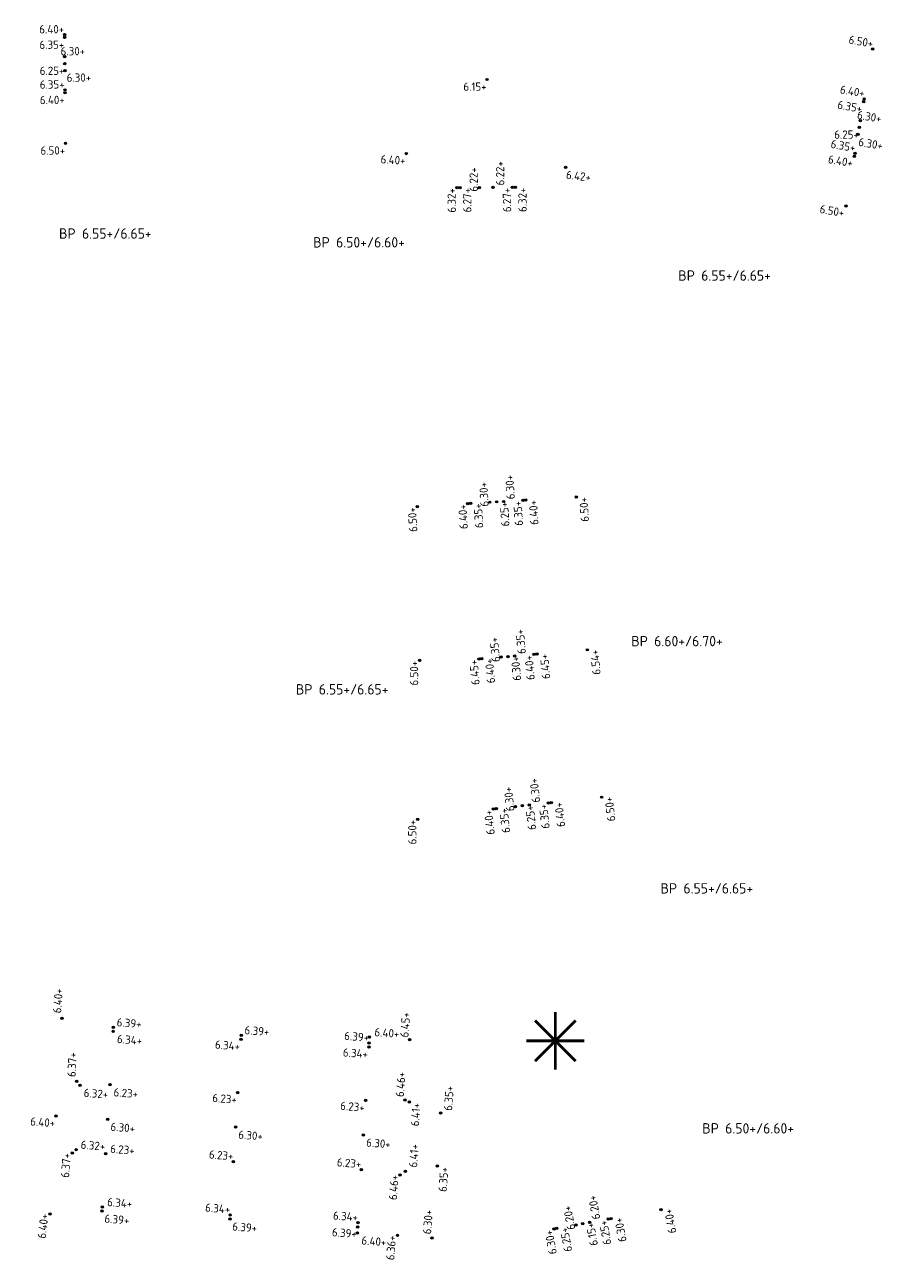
# Model space of a CAD drawing. Extents: x 168267 to 168723, y 448732 to 449595.
# Tile 11 of 32: x 168523 to 168598, y 448827 to 448934. Entities that reach past the tile are written whole.
import ezdxf
from ezdxf.enums import TextEntityAlignment as Align

# ---------------------------------------------------------------- set-up
doc = ezdxf.new("R2010")
doc.units = 0
doc.header["$MEASUREMENT"] = 0
for name, color, linetype, lineweight in [('N-PV-OG-SP_PEIL_0200_BOUWPEIL-T', 30, 'Continuous', 0), ('N-PV-OG-SP_PEIL_0500_KAVELPEIL-S', 140, 'Continuous', 0), ('N-PV-OG-SP_PEIL_0500_WEGPEIL-S', 210, 'Continuous', 0), ('N-PV-OG-SP_PEIL_0500_WEGPEIL_GOOT-S', 190, 'Continuous', 0), ('N-PV-OG-SP_PEIL_BOUWPEIL-S', 30, 'Continuous', 0), ('N-PV-VH-DREMPEL-S', 30, 'Continuous', 25)]:
    doc.layers.add(name, color=color, linetype=linetype, lineweight=lineweight)
doc.styles.add('NLCS-ISO', font='NLCS-ISO.ttf')

# ---------------------------------------------------------------- blocks, each defined once
blk = doc.blocks.new('*U7')
h = blk.add_hatch(color=256)
h.dxf.hatch_style = 1
edge = h.paths.add_edge_path()
edge.add_arc((0, 0), 0.25, 0, 360)
blk.add_circle((0, 0), 0.25)
at = {"ltscale": 0.1, "style": 'NLCS-ISO'}
blk.add_attdef('NAP', text='', height=1.8, dxfattribs=at).set_placement((-0.09233719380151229, -2.986305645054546), align=Align.BOTTOM_RIGHT)
blk = doc.blocks.new('*U18')
h = blk.add_hatch(color=256)
h.dxf.hatch_style = 1
edge = h.paths.add_edge_path()
edge.add_arc((0, 0), 0.25, 0, 360)
blk.add_circle((0, 0), 0.25)
at = {"ltscale": 0.1, "style": 'NLCS-ISO'}
blk.add_attdef('NAP', text='', height=1.8, dxfattribs=at).set_placement((-0.0923371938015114, -0.2536943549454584), align=Align.BOTTOM_RIGHT)
blk = doc.blocks.new('*U19')
h = blk.add_hatch(color=256)
h.dxf.hatch_style = 1
edge = h.paths.add_edge_path()
edge.add_arc((0, 0), 0.25, 0, 360)
blk.add_circle((0, 0), 0.25)
at = {"ltscale": 0.1, "style": 'NLCS-ISO'}
blk.add_attdef('NAP', text='', height=1.8, dxfattribs=at).set_placement((4.412337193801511, -0.2536943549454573), align=Align.BOTTOM_RIGHT)
blk = doc.blocks.new('*U3')
h = blk.add_hatch(color=256)
h.dxf.hatch_style = 1
edge = h.paths.add_edge_path()
edge.add_arc((0, 0), 0.25, 0, 360)
blk.add_circle((0, 0), 0.25)
at = {"ltscale": 0.1, "style": 'NLCS-ISO'}
blk.add_attdef('NAP', text='', height=1.8, dxfattribs=at).set_placement((-0.09233719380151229, -2.986305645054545), align=Align.BOTTOM_RIGHT)
blk = doc.blocks.new('*U4')
h = blk.add_hatch(color=256)
h.dxf.hatch_style = 1
edge = h.paths.add_edge_path()
edge.add_arc((0, 0), 0.25, 0, 360)
blk.add_circle((0, 0), 0.25)
at = {"ltscale": 0.1, "style": 'NLCS-ISO'}
blk.add_attdef('NAP', text='', height=1.8, dxfattribs=at).set_placement((4.412337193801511, -0.2536943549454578), align=Align.BOTTOM_RIGHT)
blk = doc.blocks.new('*U5')
h = blk.add_hatch(color=256)
h.dxf.hatch_style = 1
edge = h.paths.add_edge_path()
edge.add_arc((0, 0), 0.25, 0, 360)
blk.add_circle((0, 0), 0.25)
at = {"ltscale": 0.1, "style": 'NLCS-ISO'}
blk.add_attdef('NAP', text='', height=1.8, dxfattribs=at).set_placement((4.412337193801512, -2.986305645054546), align=Align.BOTTOM_RIGHT)
blk = doc.blocks.new('SOG-PEIL_HD-SO')
h = blk.add_hatch(color=256)
h.dxf.hatch_style = 1
edge = h.paths.add_edge_path()
edge.add_arc((0, 0), 0.25, 0, 360)
blk.add_circle((0, 0), 0.25)
at = {"ltscale": 0.1, "style": 'NLCS-ISO'}
blk.add_attdef('NAP', text='', height=1.8, dxfattribs=at).set_placement((-0.0923371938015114, -0.2536943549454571), align=Align.BOTTOM_RIGHT)
blk = doc.blocks.new('SOG-PEIL_BOUWPEIL-SO')
at = {"layer": 'Defpoints'}
blk.add_point((0, 0), dxfattribs=at)
at = {"layer": 'N-PV-OG-SP_PEIL_0200_BOUWPEIL-T', "style": 'NLCS-ISO'}
for tag, p in [('BOUWPEIL-DEF', (-4.400687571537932e-16, 0)), ('BOUWPEIL-SP', (-7.267471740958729e-17, 0))]:
    blk.add_attdef(tag, text='', height=0.9, dxfattribs=at).set_placement(p, align=Align.MIDDLE)
blk = doc.blocks.new('*U25')
h = blk.add_hatch(color=256)
h.dxf.hatch_style = 1
edge = h.paths.add_edge_path()
edge.add_arc((0, 0), 0.25, 0, 360)
blk.add_circle((0, 0), 0.25)
at = {"ltscale": 0.1, "style": 'NLCS-ISO'}
blk.add_attdef('NAP', text='', height=1.8, dxfattribs=at).set_placement((-0.0923371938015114, -0.2536943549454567), align=Align.BOTTOM_RIGHT)
blk = doc.blocks.new('*U22')
h = blk.add_hatch(color=256)
h.dxf.hatch_style = 1
edge = h.paths.add_edge_path()
edge.add_arc((0, 0), 0.25, 0, 360)
blk.add_circle((0, 0), 0.25)
at = {"ltscale": 0.1, "style": 'NLCS-ISO'}
blk.add_attdef('NAP', text='', height=1.8, dxfattribs=at).set_placement((-0.09233719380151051, -2.986305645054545), align=Align.BOTTOM_RIGHT)
blk = doc.blocks.new('*U20')
h = blk.add_hatch(color=256)
h.dxf.hatch_style = 1
edge = h.paths.add_edge_path()
edge.add_arc((0, 0), 0.25, 0, 360)
blk.add_circle((0, 0), 0.25)
at = {"ltscale": 0.1, "style": 'NLCS-ISO'}
blk.add_attdef('NAP', text='', height=1.8, dxfattribs=at).set_placement((4.41233719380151, -2.986305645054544), align=Align.BOTTOM_RIGHT)
blk = doc.blocks.new('*U21')
h = blk.add_hatch(color=256)
h.dxf.hatch_style = 1
edge = h.paths.add_edge_path()
edge.add_arc((0, 0), 0.25, 0, 360)
blk.add_circle((0, 0), 0.25)
at = {"ltscale": 0.1, "style": 'NLCS-ISO'}
blk.add_attdef('NAP', text='', height=1.8, dxfattribs=at).set_placement((4.41233719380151, -2.986305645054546), align=Align.BOTTOM_RIGHT)
blk = doc.blocks.new('*U23')
h = blk.add_hatch(color=256)
h.dxf.hatch_style = 1
edge = h.paths.add_edge_path()
edge.add_arc((0, 0), 0.25, 0, 360)
blk.add_circle((0, 0), 0.25)
at = {"ltscale": 0.1, "style": 'NLCS-ISO'}
blk.add_attdef('NAP', text='', height=1.8, dxfattribs=at).set_placement((-0.09233719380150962, -0.2536943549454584), align=Align.BOTTOM_RIGHT)
blk = doc.blocks.new('*U30')
h = blk.add_hatch(color=256)
h.dxf.hatch_style = 1
edge = h.paths.add_edge_path()
edge.add_arc((0, 0), 0.25, 0, 360)
blk.add_circle((0, 0), 0.25)
at = {"ltscale": 0.1, "style": 'NLCS-ISO'}
blk.add_attdef('NAP', text='', height=1.8, dxfattribs=at).set_placement((4.41233719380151, -2.986305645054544), align=Align.BOTTOM_RIGHT)
blk = doc.blocks.new('*U27')
h = blk.add_hatch(color=256)
h.dxf.hatch_style = 1
edge = h.paths.add_edge_path()
edge.add_arc((0, 0), 0.25, 0, 360)
blk.add_circle((0, 0), 0.25)
at = {"ltscale": 0.1, "style": 'NLCS-ISO'}
blk.add_attdef('NAP', text='', height=1.8, dxfattribs=at).set_placement((-0.09233719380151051, -2.986305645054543), align=Align.BOTTOM_RIGHT)
blk = doc.blocks.new('*U32')
h = blk.add_hatch(color=256)
h.dxf.hatch_style = 1
edge = h.paths.add_edge_path()
edge.add_arc((0, 0), 0.25, 0, 360)
blk.add_circle((0, 0), 0.25)
at = {"ltscale": 0.1, "style": 'NLCS-ISO'}
blk.add_attdef('NAP', text='', height=1.8, dxfattribs=at).set_placement((4.412337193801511, -0.2536943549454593), align=Align.BOTTOM_RIGHT)
blk = doc.blocks.new('*U28')
h = blk.add_hatch(color=256)
h.dxf.hatch_style = 1
edge = h.paths.add_edge_path()
edge.add_arc((0, 0), 0.25, 0, 360)
blk.add_circle((0, 0), 0.25)
at = {"ltscale": 0.1, "style": 'NLCS-ISO'}
blk.add_attdef('NAP', text='', height=1.8, dxfattribs=at).set_placement((4.412337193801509, -0.2536943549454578), align=Align.BOTTOM_RIGHT)
blk = doc.blocks.new('*U29')
h = blk.add_hatch(color=256)
h.dxf.hatch_style = 1
edge = h.paths.add_edge_path()
edge.add_arc((0, 0), 0.25, 0, 360)
blk.add_circle((0, 0), 0.25)
at = {"ltscale": 0.1, "style": 'NLCS-ISO'}
blk.add_attdef('NAP', text='', height=1.8, dxfattribs=at).set_placement((4.412337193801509, -0.2536943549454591), align=Align.BOTTOM_RIGHT)
blk = doc.blocks.new('*U31')
h = blk.add_hatch(color=256)
h.dxf.hatch_style = 1
edge = h.paths.add_edge_path()
edge.add_arc((0, 0), 0.25, 0, 360)
blk.add_circle((0, 0), 0.25)
at = {"ltscale": 0.1, "style": 'NLCS-ISO'}
blk.add_attdef('NAP', text='', height=1.8, dxfattribs=at).set_placement((-0.0923371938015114, -0.2536943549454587), align=Align.BOTTOM_RIGHT)
blk = doc.blocks.new('SVH-DREMPEL_VERKEERSREMMER-S')
at = {"color": 0, "const_width": 0.05}
for points in [[(-7.105427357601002e-15, -0.4999999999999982), (-7.105427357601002e-15, 0.5)], [(-0.3535533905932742, 0.3535533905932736), (0.3535533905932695, -0.3535533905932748)], [(0.3535533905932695, 0.3535533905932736), (-0.3535533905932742, -0.3535533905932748)], [(-0.5000000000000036, 0), (0.4999999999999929, 0)]]:
    blk.add_lwpolyline(points, dxfattribs=at)

msp = doc.modelspace()

# ---------------------------------------------------------------- block references
at = {"layer": 'N-PV-OG-SP_PEIL_0500_KAVELPEIL-S'}
for name, p, xscale, yscale, zscale, rotation, values in [('SOG-PEIL_HD-SO', (168596.7626254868, 448931.7937561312), 0.4, 0.4, 0.4, 350.3133018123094, {'NAP': '6.50+'}), ('*U3', (168526.8345174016, 448923.6308973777), 0.4, 0.4, 0.4, 0.4851596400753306, {'NAP': '6.50+'}), ('*U3', (168556.3599009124, 448922.7404174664), 0.3999999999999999, 0.3999999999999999, 0.3999999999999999, 356.7091307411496, {'NAP': '6.40+'}), ('*U3', (168594.4406305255, 448918.1905111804), 0.4, 0.4, 0.4, 350.3133018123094, {'NAP': '6.50+'}), ('*U3', (168571.0839241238, 448892.9547776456), 0.4000000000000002, 0.4000000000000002, 0.4000000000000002, 93.39414199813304, {'NAP': '6.50+'}), ('SOG-PEIL_HD-SO', (168557.3081332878, 448892.1377582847), 0.4000000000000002, 0.4000000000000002, 0.4000000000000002, 93.39414199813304, {'NAP': '6.50+'}), ('*U3', (168572.036119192, 448879.7174308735), 0.4000000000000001, 0.4000000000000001, 0.4000000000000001, 94.83456835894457, {'NAP': '6.54+'}), ('SOG-PEIL_HD-SO', (168557.5056843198, 448878.797981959), 0.4000000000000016, 0.4000000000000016, 0.4000000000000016, 89.99460162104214, {'NAP': '6.50+'}), ('*U3', (168573.2729391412, 448866.9448436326), 0.3999999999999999, 0.3999999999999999, 0.3999999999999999, 96.22731707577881, {'NAP': '6.50+'}), ('SOG-PEIL_HD-SO', (168557.3553368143, 448865.0251687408), 0.4000000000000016, 0.4000000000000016, 0.4000000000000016, 89.99460162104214, {'NAP': '6.50+'}), ('*U27', (168526.0173901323, 448839.3004533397), 0.4000000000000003, 0.4000000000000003, 0.4000000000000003, 355.6300000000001, {'NAP': '6.40+'}), ('*U31', (168525.4844274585, 448830.8194983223), 0.4000000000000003, 0.4000000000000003, 0.4000000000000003, 83.49357394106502, {'NAP': '6.40+'}), ('*U3', (168578.4185772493, 448831.1846213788), 0.4000000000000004, 0.4000000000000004, 0.4000000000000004, 100.1491878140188, {'NAP': '6.40+'}), ('*U18', (168555.5970742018, 448828.9563200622), 0.4000000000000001, 0.4000000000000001, 0.4000000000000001, 85.62958088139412, {'NAP': '6.36+'})]:
    msp.add_blockref(name, p, dxfattribs=dict(at, xscale=xscale, yscale=yscale, zscale=zscale, rotation=rotation)).add_auto_attribs(values)
ref = msp.add_blockref('*U5', (168570.1646684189, 448921.5380129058), dxfattribs=dict(at, xscale=0.4000000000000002, yscale=0.4000000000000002, zscale=0.4000000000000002, rotation=353.3941419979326))
ref.add_attrib('NAP', '6.42+', dxfattribs={"layer": '0', "ltscale": 0.1, "height": 0.7200000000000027, "rotation": 353.3941419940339, "style": 'NLCS-ISO'}).set_placement((168572.2811235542, 448920.0904057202), align=Align.BOTTOM_RIGHT)
ref = msp.add_blockref('*U32', (168526.5392696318, 448847.7844171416), dxfattribs=dict(at, xscale=0.4000000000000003, yscale=0.4000000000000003, zscale=0.4000000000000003, rotation=85.63))
ref.add_attrib('NAP', '6.40+', dxfattribs={"layer": '0', "ltscale": 0.1, "height": 0.7200000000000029, "rotation": 85.62999999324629, "style": 'NLCS-ISO'}).set_placement((168526.835283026, 448850.3261861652), align=Align.BOTTOM_RIGHT)
ref = msp.add_blockref('*U4', (168556.6413548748, 448845.9327282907), dxfattribs=dict(at, xscale=0.4000000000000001, yscale=0.4000000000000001, zscale=0.4000000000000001, rotation=85.62958088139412))
ref.add_attrib('NAP', '6.45+', dxfattribs={"layer": '0', "ltscale": 0.1, "height": 0.720000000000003, "rotation": 85.62958087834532, "style": 'NLCS-ISO'}).set_placement((168556.9209267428, 448848.2591232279), align=Align.BOTTOM_RIGHT)
ref = msp.add_blockref('*U32', (168553.1684135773, 448846.1463615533), dxfattribs=dict(at, xscale=0.4000000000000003, yscale=0.4000000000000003, zscale=0.4000000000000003, rotation=355.6300000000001))
ref.add_attrib('NAP', '6.40+', dxfattribs={"layer": '0', "ltscale": 0.1, "height": 0.7200000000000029, "rotation": 355.6299999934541, "style": 'NLCS-ISO'}).set_placement((168555.710182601, 448845.8503481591), align=Align.BOTTOM_RIGHT)
ref = msp.add_blockref('*U30', (168552.1246545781, 448829.1784339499), dxfattribs=dict(at, xscale=0.4000000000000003, yscale=0.4000000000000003, zscale=0.4000000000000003, rotation=355.6300000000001))
ref.add_attrib('NAP', '6.40+', dxfattribs={"layer": '0', "ltscale": 0.1, "height": 0.7200000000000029, "rotation": 355.6300000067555, "style": 'NLCS-ISO'}).set_placement((168554.5831369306, 448827.7925537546), align=Align.BOTTOM_RIGHT)
at = {"layer": 'N-PV-OG-SP_PEIL_0500_WEGPEIL-S'}
for name, p, xscale, yscale, zscale, rotation, values in [('SOG-PEIL_HD-SO', (168526.7547538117, 448933.0505574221), 0.4, 0.4, 0.4, 0.4851596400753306, {'NAP': '6.40+'}), ('*U3', (168526.7593450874, 448932.8005994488), 0.4, 0.4, 0.4, 0.4851596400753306, {'NAP': '6.35+'}), ('*U4', (168526.7710117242, 448931.1306261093), 0.4, 0.4, 0.4, 0.4851596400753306, {'NAP': '6.30+'}), ('SOG-PEIL_HD-SO', (168526.7953138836, 448928.2607290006), 0.4, 0.4, 0.4, 0.4851596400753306, {'NAP': '6.35+'}), ('SOG-PEIL_HD-SO', (168596.0256449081, 448927.4762037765), 0.4, 0.4, 0.4, 350.3133018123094, {'NAP': '6.40+'}), ('*U3', (168526.7974307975, 448928.0107379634), 0.4, 0.4, 0.4, 0.4851596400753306, {'NAP': '6.40+'}), ('*U3', (168595.9860211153, 448927.2293637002), 0.4, 0.4, 0.4, 350.3133018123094, {'NAP': '6.35+'}), ('*U4', (168595.702584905, 448925.5835778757), 0.4, 0.4, 0.4, 350.3133018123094, {'NAP': '6.30+'}), ('SOG-PEIL_HD-SO', (168595.2196775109, 448922.7544966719), 0.4, 0.4, 0.4, 350.3133018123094, {'NAP': '6.35+'}), ('*U4', (168562.6761940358, 448919.7845789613), 0.4000000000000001, 0.4000000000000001, 0.4000000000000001, 90.4726700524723, {'NAP': '6.22+'}), ('*U3', (168595.177612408, 448922.5080610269), 0.4, 0.4, 0.4, 350.3133018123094, {'NAP': '6.40+'}), ('SOG-PEIL_HD-SO', (168560.7561938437, 448919.7766574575), 0.4000000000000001, 0.4000000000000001, 0.4000000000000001, 90.4726700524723, {'NAP': '6.32+'}), ('*U3', (168561.0061528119, 448919.7811942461), 0.4000000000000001, 0.4000000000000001, 0.4000000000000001, 90.4726700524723, {'NAP': '6.27+'}), ('SOG-PEIL_HD-SO', (168565.5460309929, 448919.8161734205), 0.4000000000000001, 0.4000000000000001, 0.4000000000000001, 90.4726700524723, {'NAP': '6.27+'}), ('*U3', (168565.7960224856, 448919.8182358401), 0.4000000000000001, 0.4000000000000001, 0.4000000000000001, 90.4726700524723, {'NAP': '6.32+'}), ('*U4', (168563.5969069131, 448892.5166666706), 0.4000000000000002, 0.4000000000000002, 0.4000000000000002, 93.39414199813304, {'NAP': '6.30+'}), ('SOG-PEIL_HD-SO', (168566.4620479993, 448892.6806629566), 0.4000000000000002, 0.4000000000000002, 0.4000000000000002, 93.39414199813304, {'NAP': '6.35+'}), ('*U3', (168566.7116094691, 448892.6954640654), 0.4000000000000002, 0.4000000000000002, 0.4000000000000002, 93.39414199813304, {'NAP': '6.40+'}), ('SOG-PEIL_HD-SO', (168561.6804500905, 448892.3970737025), 0.4000000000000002, 0.4000000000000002, 0.4000000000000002, 93.39414199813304, {'NAP': '6.40+'}), ('*U3', (168561.9298529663, 448892.4143443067), 0.4000000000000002, 0.4000000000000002, 0.4000000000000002, 93.39414199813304, {'NAP': '6.35+'}), ('*U4', (168564.5628026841, 448879.0853388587), 0.4000000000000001, 0.4000000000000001, 0.4000000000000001, 94.83456835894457, {'NAP': '6.35+'}), ('SOG-PEIL_HD-SO', (168562.6496359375, 448878.9235230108), 0.4000000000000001, 0.4000000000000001, 0.4000000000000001, 94.83456835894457, {'NAP': '6.45+'}), ('*U3', (168562.8985258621, 448878.9470575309), 0.4000000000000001, 0.4000000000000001, 0.4000000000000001, 94.83456835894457, {'NAP': '6.40+'}), ('SOG-PEIL_HD-SO', (168567.4225941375, 448879.3272202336), 0.4000000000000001, 0.4000000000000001, 0.4000000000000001, 94.83456835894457, {'NAP': '6.40+'}), ('*U3', (168567.671704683, 448879.3482900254), 0.4000000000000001, 0.4000000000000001, 0.4000000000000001, 94.83456835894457, {'NAP': '6.45+'}), ('*U4', (168565.8171938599, 448866.1312944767), 0.3999999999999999, 0.3999999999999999, 0.3999999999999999, 96.22731707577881, {'NAP': '6.30+'}), ('SOG-PEIL_HD-SO', (168563.9085253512, 448865.9230256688), 0.3999999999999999, 0.3999999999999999, 0.3999999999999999, 96.22731707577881, {'NAP': '6.40+'}), ('*U3', (168564.1567697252, 448865.9526026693), 0.3999999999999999, 0.3999999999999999, 0.3999999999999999, 96.22731707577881, {'NAP': '6.35+'}), ('SOG-PEIL_HD-SO', (168568.6702613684, 448866.4426135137), 0.3999999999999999, 0.3999999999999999, 0.3999999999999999, 96.22731707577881, {'NAP': '6.35+'}), ('*U3', (168568.918786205, 448866.4697318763), 0.3999999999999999, 0.3999999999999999, 0.3999999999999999, 96.22731707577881, {'NAP': '6.40+'}), ('*U23', (168553.1364868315, 448845.6273425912), 0.4000000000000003, 0.4000000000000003, 0.4000000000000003, 355.6300000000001, {'NAP': '6.39+'}), ('*U27', (168542.0365081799, 448845.9602620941), 0.4000000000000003, 0.4000000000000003, 0.4000000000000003, 355.6300000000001, {'NAP': '6.34+'}), ('*U27', (168553.1150455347, 448845.2787809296), 0.4000000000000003, 0.4000000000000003, 0.4000000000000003, 355.6300000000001, {'NAP': '6.34+'}), ('*U22', (168541.7584642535, 448841.3378330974), 0.4000000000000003, 0.4000000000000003, 0.4000000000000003, 355.6300000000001, {'NAP': '6.23+'}), ('*U22', (168552.8370016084, 448840.6563519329), 0.4000000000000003, 0.4000000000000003, 0.4000000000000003, 355.6300000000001, {'NAP': '6.23+'}), ('*U22', (168556.6293946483, 448840.5292090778), 0.4000000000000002, 0.4000000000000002, 0.4000000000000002, 85.62958088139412, {'NAP': '6.41+'}), ('*U23', (168527.4228110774, 448836.0881034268), 0.4000000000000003, 0.4000000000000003, 0.4000000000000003, 85.58244388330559, {'NAP': '6.37+'}), ('*U23', (168541.3838039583, 448835.3495387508), 0.4000000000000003, 0.4000000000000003, 0.4000000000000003, 355.6300000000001, {'NAP': '6.23+'}), ('*U23', (168552.4623413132, 448834.6680575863), 0.4000000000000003, 0.4000000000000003, 0.4000000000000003, 355.6300000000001, {'NAP': '6.23+'}), ('*U22', (168559.0436084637, 448834.9645430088), 0.4000000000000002, 0.4000000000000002, 0.4000000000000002, 85.62958088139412, {'NAP': '6.35+'}), ('*U25', (168555.8229946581, 448834.2063020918), 0.4000000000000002, 0.4000000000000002, 0.4000000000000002, 85.62958088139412, {'NAP': '6.46+'}), ('*U23', (168541.1000644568, 448830.7369113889), 0.4000000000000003, 0.4000000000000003, 0.4000000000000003, 355.6300000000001, {'NAP': '6.34+'}), ('*U4', (168571.0576025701, 448829.8667436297), 0.4000000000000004, 0.4000000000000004, 0.4000000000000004, 100.1491878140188, {'NAP': '6.20+'}), ('*U23', (168552.1786018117, 448830.0554302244), 0.4000000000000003, 0.4000000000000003, 0.4000000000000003, 355.6300000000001, {'NAP': '6.34+'}), ('SOG-PEIL_HD-SO', (168573.8610284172, 448830.3687620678), 0.4000000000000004, 0.4000000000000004, 0.4000000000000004, 100.1491878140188, {'NAP': '6.25+'}), ('*U3', (168574.1071164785, 448830.4128150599), 0.4000000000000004, 0.4000000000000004, 0.4000000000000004, 100.1491878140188, {'NAP': '6.30+'}), ('*U22', (168552.156581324, 448829.6974529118), 0.4000000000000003, 0.4000000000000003, 0.4000000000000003, 355.6300000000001, {'NAP': '6.39+'}), ('SOG-PEIL_HD-SO', (168569.1459810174, 448829.5247067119), 0.4000000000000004, 0.4000000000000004, 0.4000000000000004, 100.1491878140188, {'NAP': '6.30+'}), ('*U3', (168569.3916211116, 448829.5711934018), 0.4000000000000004, 0.4000000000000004, 0.4000000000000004, 100.1491878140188, {'NAP': '6.25+'})]:
    msp.add_blockref(name, p, dxfattribs=dict(at, xscale=xscale, yscale=yscale, zscale=zscale, rotation=rotation)).add_auto_attribs(values)
ref = msp.add_blockref('*U5', (168526.7811728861, 448929.9306691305), dxfattribs=dict(at, xscale=0.4, yscale=0.4, zscale=0.4, rotation=0.4851596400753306))
ref.add_attrib('NAP', '6.30+', dxfattribs={"layer": '0', "ltscale": 0.1, "height": 0.720000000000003, "rotation": 0.4851596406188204, "style": 'NLCS-ISO'}).set_placement((168529.0601410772, 448928.7554019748), align=Align.BOTTOM_RIGHT)
ref = msp.add_blockref('*U5', (168595.5006723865, 448924.400686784), dxfattribs=dict(at, xscale=0.4, yscale=0.4, zscale=0.4, rotation=350.3133018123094))
ref.add_attrib('NAP', '6.30+', dxfattribs={"layer": '0', "ltscale": 0.1, "height": 0.720000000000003, "rotation": 350.3133018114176, "style": 'NLCS-ISO'}).set_placement((168597.5362671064, 448922.8414231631), align=Align.BOTTOM_RIGHT)
ref = msp.add_blockref('*U5', (168563.8760912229, 448919.8015714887), dxfattribs=dict(at, xscale=0.4000000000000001, yscale=0.4000000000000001, zscale=0.4000000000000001, rotation=90.4726700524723))
ref.add_attrib('NAP', '6.22+', dxfattribs={"layer": '0', "ltscale": 0.1, "height": 0.720000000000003, "rotation": 90.47267005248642, "style": 'NLCS-ISO'}).set_placement((168565.0518551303, 448922.0802834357), align=Align.BOTTOM_RIGHT)
ref = msp.add_blockref('*U5', (168564.795152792, 448892.5758711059), dxfattribs=dict(at, xscale=0.4000000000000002, yscale=0.4000000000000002, zscale=0.4000000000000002, rotation=93.39414199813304))
ref.add_attrib('NAP', '6.30+', dxfattribs={"layer": '0', "ltscale": 0.1, "height": 0.720000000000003, "rotation": 93.3941419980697, "style": 'NLCS-ISO'}).set_placement((168565.8532489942, 448894.9115468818), align=Align.BOTTOM_RIGHT)
ref = msp.add_blockref('*U5', (168565.7584749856, 448879.1871633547), dxfattribs=dict(at, xscale=0.4000000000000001, yscale=0.4000000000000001, zscale=0.4000000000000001, rotation=94.83456835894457))
ref.add_attrib('NAP', '6.35+', dxfattribs={"layer": '0', "ltscale": 0.1, "height": 0.720000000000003, "rotation": 94.83456835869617, "style": 'NLCS-ISO'}).set_placement((168566.7575237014, 448881.5486989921), align=Align.BOTTOM_RIGHT)
ref = msp.add_blockref('*U5', (168567.0100380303, 448866.2621503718), dxfattribs=dict(at, xscale=0.3999999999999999, yscale=0.3999999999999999, zscale=0.3999999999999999, rotation=96.22731707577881))
ref.add_attrib('NAP', '6.30+', dxfattribs={"layer": '0', "ltscale": 0.1, "height": 0.7200000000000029, "rotation": 96.22731707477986, "style": 'NLCS-ISO'}).set_placement((168567.951392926, 448868.6472708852), align=Align.BOTTOM_RIGHT)
ref = msp.add_blockref('*U28', (168530.985509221, 448846.9899298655), dxfattribs=dict(at, xscale=0.4000000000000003, yscale=0.4000000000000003, zscale=0.4000000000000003, rotation=355.6300000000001))
ref.add_attrib('NAP', '6.39+', dxfattribs={"layer": '0', "ltscale": 0.1, "height": 0.7200000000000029, "rotation": 355.6299999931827, "style": 'NLCS-ISO'}).set_placement((168533.3836968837, 448846.7048888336), align=Align.BOTTOM_RIGHT)
ref = msp.add_blockref('*U30', (168530.9640679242, 448846.6413682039), dxfattribs=dict(at, xscale=0.4000000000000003, yscale=0.4000000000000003, zscale=0.4000000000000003, rotation=355.6300000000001))
ref.add_attrib('NAP', '6.34+', dxfattribs={"layer": '0', "ltscale": 0.1, "height": 0.7200000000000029, "rotation": 355.6300000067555, "style": 'NLCS-ISO'}).set_placement((168533.4225502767, 448845.2554880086), align=Align.BOTTOM_RIGHT)
ref = msp.add_blockref('*U28', (168542.0579494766, 448846.3088237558), dxfattribs=dict(at, xscale=0.4000000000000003, yscale=0.4000000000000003, zscale=0.4000000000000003, rotation=355.6300000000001))
ref.add_attrib('NAP', '6.39+', dxfattribs={"layer": '0', "ltscale": 0.1, "height": 0.7200000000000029, "rotation": 355.6299999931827, "style": 'NLCS-ISO'}).set_placement((168544.4561371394, 448846.0237827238), align=Align.BOTTOM_RIGHT)
ref = msp.add_blockref('*U29', (168527.8059320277, 448842.3163309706), dxfattribs=dict(at, xscale=0.4000000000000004, yscale=0.4000000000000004, zscale=0.4000000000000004, rotation=87.10996340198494))
ref.add_attrib('NAP', '6.37+', dxfattribs={"layer": '0', "ltscale": 0.1, "height": 0.7200000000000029, "rotation": 87.10996339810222, "style": 'NLCS-ISO'}).set_placement((168528.0325693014, 448844.7929889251), align=Align.BOTTOM_RIGHT)
ref = msp.add_blockref('*U19', (168556.2359967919, 448840.694693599), dxfattribs=dict(at, xscale=0.4000000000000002, yscale=0.4000000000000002, zscale=0.4000000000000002, rotation=85.62958088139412))
ref.add_attrib('NAP', '6.46+', dxfattribs={"layer": '0', "ltscale": 0.1, "height": 0.7200000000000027, "rotation": 85.62958087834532, "style": 'NLCS-ISO'}).set_placement((168556.5210553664, 448843.0928791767), align=Align.BOTTOM_RIGHT)
ref = msp.add_blockref('*U21', (168528.1012164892, 448841.9767071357), dxfattribs=dict(at, xscale=0.4000000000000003, yscale=0.4000000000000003, zscale=0.4000000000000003, rotation=355.6300000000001))
ref.add_attrib('NAP', '6.32+', dxfattribs={"layer": '0', "ltscale": 0.1, "height": 0.7200000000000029, "rotation": 355.6300000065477, "style": 'NLCS-ISO'}).set_placement((168530.4879081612, 448840.5963131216), align=Align.BOTTOM_RIGHT)
ref = msp.add_blockref('*U21', (168530.6860239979, 448842.0189392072), dxfattribs=dict(at, xscale=0.4000000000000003, yscale=0.4000000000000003, zscale=0.4000000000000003, rotation=355.6300000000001))
ref.add_attrib('NAP', '6.23+', dxfattribs={"layer": '0', "ltscale": 0.1, "height": 0.7200000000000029, "rotation": 355.6300000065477, "style": 'NLCS-ISO'}).set_placement((168533.0727156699, 448840.6385451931), align=Align.BOTTOM_RIGHT)
ref = msp.add_blockref('*U21', (168559.3260373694, 448839.5558645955), dxfattribs=dict(at, xscale=0.4000000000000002, yscale=0.4000000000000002, zscale=0.4000000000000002, rotation=85.62958088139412))
ref.add_attrib('NAP', '6.35+', dxfattribs={"layer": '0', "ltscale": 0.1, "height": 0.7200000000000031, "rotation": 85.62958088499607, "style": 'NLCS-ISO'}).set_placement((168560.7009621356, 448841.8707555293), align=Align.BOTTOM_RIGHT)
ref = msp.add_blockref('*U20', (168530.4955564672, 448839.0249850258), dxfattribs=dict(at, xscale=0.4000000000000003, yscale=0.4000000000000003, zscale=0.4000000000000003, rotation=355.6300000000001))
ref.add_attrib('NAP', '6.30+', dxfattribs={"layer": '0', "ltscale": 0.1, "height": 0.7200000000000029, "rotation": 355.6300000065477, "style": 'NLCS-ISO'}).set_placement((168532.8104574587, 448837.6500771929), align=Align.BOTTOM_RIGHT)
ref = msp.add_blockref('*U20', (168541.5679967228, 448838.343878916), dxfattribs=dict(at, xscale=0.4000000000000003, yscale=0.4000000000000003, zscale=0.4000000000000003, rotation=355.6300000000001))
ref.add_attrib('NAP', '6.30+', dxfattribs={"layer": '0', "ltscale": 0.1, "height": 0.7200000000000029, "rotation": 355.6300000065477, "style": 'NLCS-ISO'}).set_placement((168543.8828977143, 448836.9689710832), align=Align.BOTTOM_RIGHT)
ref = msp.add_blockref('*U29', (168527.7587831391, 448836.38456601), dxfattribs=dict(at, xscale=0.4000000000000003, yscale=0.4000000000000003, zscale=0.4000000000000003, rotation=355.6300000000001))
ref.add_attrib('NAP', '6.32+', dxfattribs={"layer": '0', "ltscale": 0.1, "height": 0.7200000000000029, "rotation": 355.6299999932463, "style": 'NLCS-ISO'}).set_placement((168530.2287614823, 448836.094038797), align=Align.BOTTOM_RIGHT)
ref = msp.add_blockref('*U20', (168552.6465340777, 448837.6623977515), dxfattribs=dict(at, xscale=0.4000000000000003, yscale=0.4000000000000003, zscale=0.4000000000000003, rotation=355.6300000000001))
ref.add_attrib('NAP', '6.30+', dxfattribs={"layer": '0', "ltscale": 0.1, "height": 0.7200000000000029, "rotation": 355.6300000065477, "style": 'NLCS-ISO'}).set_placement((168554.9614350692, 448836.2874899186), align=Align.BOTTOM_RIGHT)
ref = msp.add_blockref('*U29', (168530.3113637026, 448836.0306448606), dxfattribs=dict(at, xscale=0.4000000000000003, yscale=0.4000000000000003, zscale=0.4000000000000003, rotation=355.6300000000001))
ref.add_attrib('NAP', '6.23+', dxfattribs={"layer": '0', "ltscale": 0.1, "height": 0.7200000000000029, "rotation": 355.6299999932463, "style": 'NLCS-ISO'}).set_placement((168532.7813420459, 448835.7401176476), align=Align.BOTTOM_RIGHT)
ref = msp.add_blockref('*U20', (168556.2871113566, 448834.5127584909), dxfattribs=dict(at, xscale=0.4000000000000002, yscale=0.4000000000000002, zscale=0.4000000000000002, rotation=85.62958088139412))
ref.add_attrib('NAP', '6.41+', dxfattribs={"layer": '0', "ltscale": 0.1, "height": 0.7200000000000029, "rotation": 85.62958088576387, "style": 'NLCS-ISO'}).set_placement((168557.6620361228, 448836.8276494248), align=Align.BOTTOM_RIGHT)
ref = msp.add_blockref('*U29', (168530.0276242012, 448831.4180174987), dxfattribs=dict(at, xscale=0.4000000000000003, yscale=0.4000000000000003, zscale=0.4000000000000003, rotation=355.6300000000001))
ref.add_attrib('NAP', '6.34+', dxfattribs={"layer": '0', "ltscale": 0.1, "height": 0.7200000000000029, "rotation": 355.6299999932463, "style": 'NLCS-ISO'}).set_placement((168532.5693932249, 448831.1220041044), align=Align.BOTTOM_RIGHT)
ref = msp.add_blockref('*U5', (168572.238752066, 448830.0786171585), dxfattribs=dict(at, xscale=0.4000000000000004, yscale=0.4000000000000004, zscale=0.4000000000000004, rotation=100.1491878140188))
ref.add_attrib('NAP', '6.20+', dxfattribs={"layer": '0', "ltscale": 0.1, "height": 0.7200000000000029, "rotation": 100.1491878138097, "style": 'NLCS-ISO'}).set_placement((168573.0147695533, 448832.5225373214), align=Align.BOTTOM_RIGHT)
ref = msp.add_blockref('*U20', (168530.0056037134, 448831.0600401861), dxfattribs=dict(at, xscale=0.4000000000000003, yscale=0.4000000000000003, zscale=0.4000000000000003, rotation=355.6300000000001))
ref.add_attrib('NAP', '6.39+', dxfattribs={"layer": '0', "ltscale": 0.1, "height": 0.7200000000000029, "rotation": 355.6300000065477, "style": 'NLCS-ISO'}).set_placement((168532.3205047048, 448829.6851323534), align=Align.BOTTOM_RIGHT)
ref = msp.add_blockref('*U20', (168541.0780439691, 448830.3789340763), dxfattribs=dict(at, xscale=0.4000000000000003, yscale=0.4000000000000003, zscale=0.4000000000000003, rotation=355.6300000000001))
ref.add_attrib('NAP', '6.39+', dxfattribs={"layer": '0', "ltscale": 0.1, "height": 0.7200000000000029, "rotation": 355.6300000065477, "style": 'NLCS-ISO'}).set_placement((168543.3929449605, 448829.0040262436), align=Align.BOTTOM_RIGHT)
ref = msp.add_blockref('*U19', (168558.5952481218, 448828.7353277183), dxfattribs=dict(at, xscale=0.4000000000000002, yscale=0.4000000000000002, zscale=0.4000000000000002, rotation=85.62958088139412))
ref.add_attrib('NAP', '6.30+', dxfattribs={"layer": '0', "ltscale": 0.1, "height": 0.7200000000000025, "rotation": 85.62958087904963, "style": 'NLCS-ISO'}).set_placement((168558.8803066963, 448831.133513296), align=Align.BOTTOM_RIGHT)
at = {"layer": 'N-PV-OG-SP_PEIL_0500_WEGPEIL_GOOT-S', "xscale": 0.4, "yscale": 0.4, "zscale": 0.4}
for p, values in [((168526.7760932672, 448930.5306500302), {'NAP': '6.25+'}), ((168563.3499741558, 448929.1564320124), {'NAP': '6.15+'}), ((168595.6032767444, 448925.0017868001), {'NAP': '6.25+'})]:
    msp.add_blockref('*U7', p, dxfattribs=at).add_auto_attribs(values)
at = {"layer": 'N-PV-OG-SP_PEIL_0500_WEGPEIL_GOOT-S'}
for p, xscale, yscale, zscale, rotation, values in [((168564.1960274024, 448892.5462697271), 0.4000000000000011, 0.4000000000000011, 0.4000000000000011, 93.39, {'NAP': '6.25+'}), ((168565.1606679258, 448879.1359071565), 0.4, 0.4, 0.4, 94.83, {'NAP': '6.30+'}), ((168566.4136534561, 448866.1963786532), 0.4000000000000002, 0.4000000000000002, 0.4000000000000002, 96.23000000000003, {'NAP': '6.25+'}), ((168571.6481857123, 448829.972634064), 0.3999999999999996, 0.3999999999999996, 0.3999999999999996, 100.15, {'NAP': '6.15+'})]:
    msp.add_blockref('*U7', p, dxfattribs=dict(at, xscale=xscale, yscale=yscale, zscale=zscale, rotation=rotation)).add_auto_attribs(values)
at = {"layer": 'N-PV-OG-SP_PEIL_BOUWPEIL-S'}
ref = msp.add_blockref('SOG-PEIL_BOUWPEIL-SO', (168530.2846958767, 448915.8034434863), dxfattribs=at)
ref.add_attrib('BOUWPEIL-SP', 'BP 6.55+/6.65+', dxfattribs={"layer": 'N-PV-OG-SP_PEIL_0200_BOUWPEIL-T', "height": 0.8999999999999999, "style": 'NLCS-ISO'}).set_placement((168530.2846958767, 448915.8034434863), align=Align.MIDDLE)
ref = msp.add_blockref('SOG-PEIL_BOUWPEIL-SO', (168552.2644817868, 448915.0421243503), dxfattribs=at)
ref.add_attrib('BOUWPEIL-SP', 'BP 6.50+/6.60+', dxfattribs={"layer": 'N-PV-OG-SP_PEIL_0200_BOUWPEIL-T', "height": 0.8999999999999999, "style": 'NLCS-ISO'}).set_placement((168552.2644817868, 448915.0421243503), align=Align.MIDDLE)
ref = msp.add_blockref('SOG-PEIL_BOUWPEIL-SO', (168583.9336868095, 448912.1635211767), dxfattribs=at)
ref.add_attrib('BOUWPEIL-SP', 'BP 6.55+/6.65+', dxfattribs={"layer": 'N-PV-OG-SP_PEIL_0200_BOUWPEIL-T', "height": 0.8999999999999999, "style": 'NLCS-ISO'}).set_placement((168583.9336868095, 448912.1635211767), align=Align.MIDDLE)
ref = msp.add_blockref('SOG-PEIL_BOUWPEIL-SO', (168579.8116024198, 448880.4737664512), dxfattribs=at)
ref.add_attrib('BOUWPEIL-SP', 'BP 6.60+/6.70+', dxfattribs={"layer": 'N-PV-OG-SP_PEIL_0200_BOUWPEIL-T', "height": 0.8999999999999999, "style": 'NLCS-ISO'}).set_placement((168579.8116024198, 448880.4737664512), align=Align.MIDDLE)
ref = msp.add_blockref('SOG-PEIL_BOUWPEIL-SO', (168550.8050969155, 448876.2923244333), dxfattribs=at)
ref.add_attrib('BOUWPEIL-SP', 'BP 6.55+/6.65+', dxfattribs={"layer": 'N-PV-OG-SP_PEIL_0200_BOUWPEIL-T', "height": 0.8999999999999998, "style": 'NLCS-ISO'}).set_placement((168550.8050969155, 448876.2923244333), align=Align.MIDDLE)
ref = msp.add_blockref('SOG-PEIL_BOUWPEIL-SO', (168582.395064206, 448859.0406090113), dxfattribs=at)
ref.add_attrib('BOUWPEIL-SP', 'BP 6.55+/6.65+', dxfattribs={"layer": 'N-PV-OG-SP_PEIL_0200_BOUWPEIL-T', "height": 0.8999999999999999, "style": 'NLCS-ISO'}).set_placement((168582.395064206, 448859.0406090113), align=Align.MIDDLE)
ref = msp.add_blockref('SOG-PEIL_BOUWPEIL-SO', (168585.9747871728, 448838.2373764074), dxfattribs=at)
ref.add_attrib('BOUWPEIL-SP', 'BP 6.50+/6.60+', dxfattribs={"layer": 'N-PV-OG-SP_PEIL_0200_BOUWPEIL-T', "height": 0.8999999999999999, "style": 'NLCS-ISO'}).set_placement((168585.9747871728, 448838.2373764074), align=Align.MIDDLE)
at = {"layer": 'N-PV-VH-DREMPEL-S', "xscale": 5, "yscale": 5, "zscale": 5}
msp.add_blockref('SVH-DREMPEL_VERKEERSREMMER-S', (168569.270160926, 448845.8213894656), dxfattribs=at)

doc.saveas('drawing.dxf')
